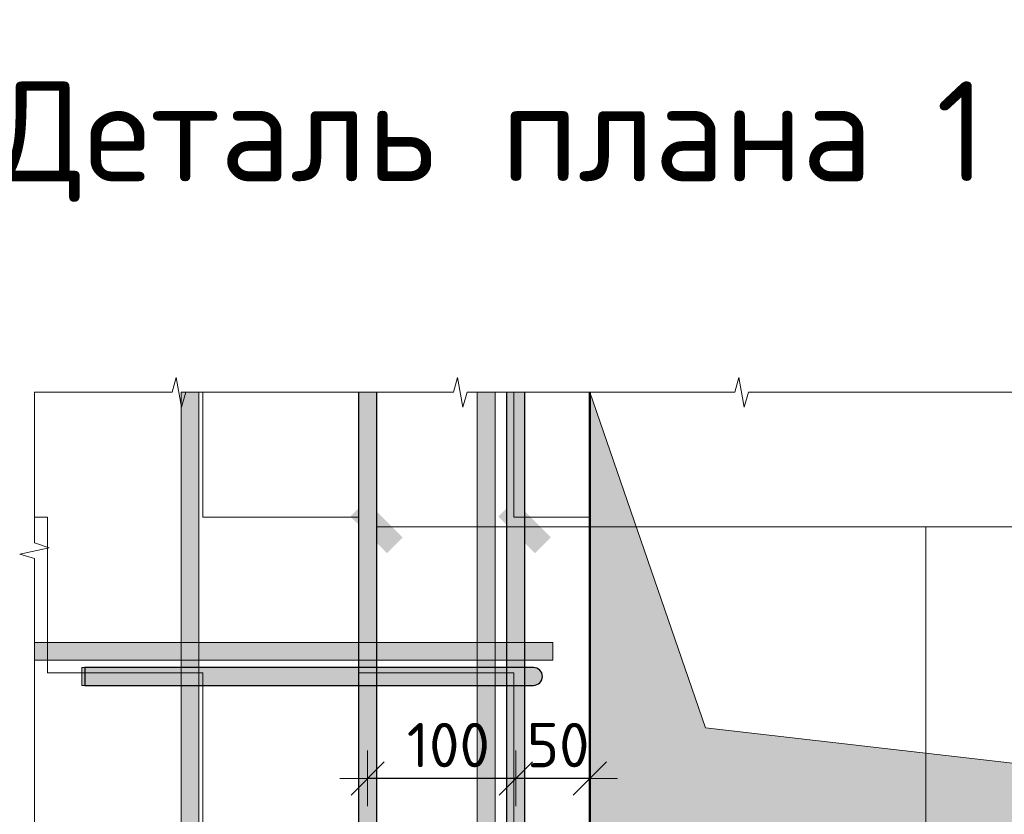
# Model space of a CAD drawing. Header units: metres. Extents: x -38 to 97, y -15 to 21.
# Tile 136 of 184: x 73.796 to 74.461, y 8.409 to 8.946. Entities that reach past the tile are written whole.
import ezdxf

# ---------------------------------------------------------------- set-up
doc = ezdxf.new("R2010")
doc.units = ezdxf.units.M
doc.header["$PDMODE"] = 65
for name, color, linetype in [('XR$3$_3898', 7, 'Continuous'), ('XR$4$_3898', 7, 'Continuous'), ('XR$6$_3898', 7, 'Continuous')]:
    doc.layers.add(name, color=color, linetype=linetype)
for name, color, linetype, lineweight in [('XR$3$Размерная линия_ общее', 7, 'Continuous', 13), ('XR$3$Текст_ общее_1', 7, 'Continuous', 13), ('XR$4$Размерная линия_ общее', 7, 'Continuous', 13), ('XR$4$Текст_ общее_1', 7, 'Continuous', 13), ('XR$6$Размерная линия_ общее', 7, 'Continuous', 13), ('XR$6$Текст_ общее_1', 7, 'Continuous', 13)]:
    doc.layers.add(name, color=color, linetype=linetype, lineweight=lineweight)
doc.styles.add('ISOCPEUR', font='txt')
doc.dimstyles.new('DIMSTYLE_19', dxfattribs={"dimtxt": 0.03, "dimasz": 0.0375, "dimexe": 0, "dimexo": 1e-06, "dimgap": 0.015, "dimtad": 2, "dimdec": 0, "dimlfac": 1000, "dimrnd": 1, "dimzin": 12, "dimdsep": 46, "dimtxsty": 'ISOCPEUR', "dimblk1": 'ALL_ML_STRICH', "dimblk2": 'ALL_ML_STRICH', "dimsah": 1, "dimcen": 0, "dimse1": 1, "dimse2": 1, "dimclrd": 7, "dimclre": 256, "dimclrt": 7, "dimadec": 0, "dimazin": 0, "dimtfac": 1, "dimtdec": 0, "dimtix": 1, "dimtmove": 2, "dimatfit": 3, "dimfxl": 0, "dimtvp": 1.2, "dimtzin": 0, "dimlwd": 0, "dimlwe": -3, "dimarcsym": 0})
doc.dimstyles.new('DIMSTYLE_20', dxfattribs={"dimtxt": 0.03, "dimasz": 0.0375, "dimexe": 0, "dimexo": 1e-06, "dimgap": 0.015, "dimtad": 2, "dimdec": 0, "dimlfac": 1000, "dimrnd": 1, "dimzin": 12, "dimdsep": 46, "dimtxsty": 'ISOCPEUR', "dimblk1": 'ALL_ML_STRICH', "dimblk2": 'ALL_ML_STRICH', "dimsah": 1, "dimcen": 0, "dimse1": 1, "dimse2": 1, "dimclrd": 7, "dimclre": 256, "dimclrt": 7, "dimadec": 0, "dimazin": 0, "dimtfac": 1, "dimtdec": 0, "dimtix": 1, "dimtmove": 2, "dimatfit": 3, "dimfxl": 0, "dimtzin": 0, "dimlwd": 0, "dimlwe": -3, "dimarcsym": 0})
pattern_1 = [(0, (0.21, 0.21), (0.105, 0.105), [0.105, -0.105]), (90, (0.21, 0.21), (-0.105, 0.105), [0.105, -0.105])]

# ---------------------------------------------------------------- blocks, each defined once
blk = doc.blocks.new('СЛОЖНЫЙ_ОБЪЕКТ_12')
at = {"linetype": 'Continuous', "lineweight": 13, "transparency": 33554687}
blk.add_hatch(color=7, dxfattribs=at).paths.add_polyline_path([(74.11738, 8.0346), (74.11738, 8.6946), (74.10538, 8.6946), (74.10538, 8.0346)])
at = {"color": 7, "linetype": 'Continuous', "lineweight": 13, "transparency": 33554687}
blk.add_lwpolyline([(74.11738, 8.0346), (74.11738, 8.6946), (74.10538, 8.6946), (74.10538, 8.0346), (74.11738, 8.0346)], close=True, dxfattribs=at)
blk = doc.blocks.new('СЛОЖНЫЙ_ОБЪЕКТ_13')
at = {"linetype": 'Continuous', "lineweight": 13, "transparency": 33554687}
blk.add_hatch(color=7, dxfattribs=at).paths.add_polyline_path([(73.91738, 8.0346), (73.91738, 8.6946), (73.90538, 8.6946), (73.90538, 8.0346)])
at = {"color": 7, "linetype": 'Continuous', "lineweight": 13, "transparency": 33554687}
blk.add_lwpolyline([(73.91738, 8.0346), (73.91738, 8.6946), (73.90538, 8.6946), (73.90538, 8.0346), (73.91738, 8.0346)], close=True, dxfattribs=at)
blk = doc.blocks.new('ЭЛЕМЕНТ_УЗОРА_6')
at = {"color": 7, "linetype": 'Continuous', "lineweight": 13, "transparency": 33554687}
blk.add_line((73.80638, 8.6946), (73.80638, 8.6946), dxfattribs=at)
for points in [[(73.80638, 8.6946), (73.89929, 8.6946), (73.90195, 8.7046), (73.90556, 8.6846), (73.9086, 8.6946), (73.99638, 8.6946)], [(73.99638, 8.6946), (74.08929, 8.6946), (74.09195, 8.7046), (74.09556, 8.6846), (74.0986, 8.6946), (74.18638, 8.6946)], [(74.18638, 8.6946), (74.27929, 8.6946), (74.28195, 8.7046), (74.28556, 8.6846), (74.2886, 8.6946), (74.37638, 8.6946)], [(74.37638, 8.6946), (74.46929, 8.6946), (74.47195, 8.7046), (74.47556, 8.6846), (74.4786, 8.6946), (74.56638, 8.6946)], [(73.80638, 8.4746), (73.80638, 8.58218), (73.79638, 8.58526), (73.81638, 8.58944), (73.80638, 8.59296), (73.80638, 8.6946), (73.80638, 8.6946)], [(73.80638, 8.2546), (73.80638, 8.36218), (73.79638, 8.36526), (73.81638, 8.36944), (73.80638, 8.37296), (73.80638, 8.4746)]]:
    blk.add_lwpolyline(points, dxfattribs=at)
blk = doc.blocks.new('СЛОЖНЫЙ_ОБЪЕКТ_17')
at = {"linetype": 'Continuous', "lineweight": 25, "true_color": 0x5f5f5f, "transparency": 33554687}
blk.add_hatch(color=251, dxfattribs=at).paths.add_polyline_path([(74.12538, 8.0646), (74.12538, 8.6946), (74.13738, 8.6946), (74.13738, 8.0646)], flags=16)
at = {"color": 7, "linetype": 'Continuous', "lineweight": 25, "transparency": 33554687}
blk.add_line((74.12538, 8.0646), (74.12538, 8.6946), dxfattribs=at)
blk.add_lwpolyline([(74.13738, 8.6946), (74.13738, 8.0646), (74.12538, 8.0646)], dxfattribs=at)
blk = doc.blocks.new('СЛОЖНЫЙ_ОБЪЕКТ_18')
at = {"linetype": 'Continuous', "lineweight": 13, "true_color": 0xc5c5c5, "transparency": 33554687}
for points in [[(73.84038, 8.4966), (73.84038, 8.5086), (73.83838, 8.5086), (73.83838, 8.4966)], [(74.14582, 8.49712), (74.14691, 8.49775), (74.14784, 8.49858), (74.14858, 8.4996), (74.14909, 8.50075), (74.14935, 8.50197), (74.14935, 8.50323), (74.14909, 8.50445), (74.14858, 8.5056), (74.14784, 8.50661), (74.14691, 8.50745), (74.14582, 8.50808), (74.14463, 8.50847), (74.14338, 8.5086), (73.84038, 8.5086), (73.84038, 8.4966), (74.14338, 8.4966), (74.14463, 8.49673)]]:
    blk.add_hatch(color=9, dxfattribs=at).paths.add_polyline_path(points)
at = {"color": 7, "linetype": 'Continuous', "lineweight": 13, "transparency": 33554687}
blk.add_lwpolyline([(73.84038, 8.4966), (73.84038, 8.5086), (73.83838, 8.5086), (73.83838, 8.4966), (73.84038, 8.4966)], close=True, dxfattribs=at)
at = {"color": 7, "linetype": 'Continuous', "lineweight": 25, "transparency": 33554687}
blk.add_lwpolyline([(74.14338, 8.5086), (73.84038, 8.5086), (73.84038, 8.4966), (74.14338, 8.4966)], dxfattribs=at)
blk.add_arc((74.14338, 8.5026), 0.006, 270, 90, dxfattribs=at)
blk = doc.blocks.new('СЛОЖНЫЙ_ОБЪЕКТ_19')
at = {"linetype": 'Continuous', "lineweight": 13, "transparency": 33554687}
blk.add_hatch(color=7, dxfattribs=at).paths.add_polyline_path([(73.80638, 8.5256), (74.15638, 8.5256), (74.15638, 8.5136), (73.80638, 8.5136)], flags=16)
at = {"color": 7, "linetype": 'Continuous', "lineweight": 13, "transparency": 33554687}
blk.add_lwpolyline([(73.80638, 8.5256), (74.15638, 8.5256), (74.15638, 8.5136), (73.80638, 8.5136), (73.80638, 8.5256)], close=True, dxfattribs=at)
blk = doc.blocks.new('СЛОЖНЫЙ_ОБЪЕКТ_26')
at = {"linetype": 'Continuous', "lineweight": 25, "true_color": 0x5f5f5f, "transparency": 33554687}
blk.add_hatch(color=251, dxfattribs=at).paths.add_polyline_path([(74.02538, 8.0646), (74.02538, 8.6946), (74.03738, 8.6946), (74.03738, 8.0646)], flags=16)
at = {"color": 7, "linetype": 'Continuous', "lineweight": 25, "transparency": 33554687}
blk.add_line((74.02538, 8.0646), (74.02538, 8.6946), dxfattribs=at)
blk.add_lwpolyline([(74.03738, 8.6946), (74.03738, 8.0646), (74.02538, 8.0646)], dxfattribs=at)
blk = doc.blocks.new('ALL_ML_STRICH')
at = {"color": 0, "linetype": 'ByBlock', "lineweight": -2}
for p, q in [((0, -0.5), (0, 0.5)), ((-0.3, -0.3), (0.3, 0.3)), ((-1, 0), (0.5, 0))]:
    blk.add_line(p, q, dxfattribs=at)
blk = doc.blocks.new('*D133')
at = {"layer": 'DEFPOINTS', "color": 7, "linetype": 'Continuous', "lineweight": 13, "transparency": 33554687}
for p in [(74.18138, 8.47286), (74.13138, 8.47059), (74.18138, 8.43375)]:
    blk.add_point(p, dxfattribs=at)
at = {"layer": 'XR$3$Размерная линия_ общее', "color": 7, "linetype": 'Continuous', "lineweight": -2, "transparency": 33554687}
blk.add_line((74.18138, 8.43375), (74.13138, 8.43375), dxfattribs=at)
at = {"layer": 'XR$3$Размерная линия_ общее', "color": 7, "linetype": 'Continuous', "lineweight": 13, "transparency": 33554687, "xscale": 0.0375, "yscale": 0.0375, "zscale": 0.0375}
for p, rotation in [((74.13138, 8.43375), 180), ((74.18138, 8.43375), 360)]:
    blk.add_blockref('ALL_ML_STRICH', p, dxfattribs=dict(at, rotation=rotation))
at = {"layer": 'XR$3$Размерная линия_ общее', "color": 7, "linetype": 'Continuous', "lineweight": 13, "transparency": 33554687, "insert": (74.16, 8.45625), "char_height": 0.03, "width": 0.06, "attachment_point": 5, "style": 'ISOCPEUR'}
blk.add_mtext('\\A1;{50}', dxfattribs=at)
blk = doc.blocks.new('*D134')
at = {"layer": 'DEFPOINTS', "color": 7, "linetype": 'Continuous', "lineweight": 13, "transparency": 33554687}
for p in [(74.03138, 8.4695), (74.13138, 8.47059), (74.13138, 8.43375)]:
    blk.add_point(p, dxfattribs=at)
at = {"layer": 'XR$3$Размерная линия_ общее', "color": 7, "linetype": 'Continuous', "lineweight": -2, "transparency": 33554687}
blk.add_line((74.13138, 8.43375), (74.03138, 8.43375), dxfattribs=at)
at = {"layer": 'XR$3$Размерная линия_ общее', "color": 7, "linetype": 'Continuous', "lineweight": 13, "transparency": 33554687, "xscale": 0.0375, "yscale": 0.0375, "zscale": 0.0375}
for p, rotation in [((74.03138, 8.43375), 180), ((74.13138, 8.43375), 360)]:
    blk.add_blockref('ALL_ML_STRICH', p, dxfattribs=dict(at, rotation=rotation))
at = {"layer": 'XR$3$Размерная линия_ общее', "color": 7, "linetype": 'Continuous', "lineweight": 13, "transparency": 33554687, "insert": (74.08588, 8.45625), "char_height": 0.03, "width": 0.09, "attachment_point": 5, "style": 'ISOCPEUR'}
blk.add_mtext('\\A1;{100}', dxfattribs=at)
blk = doc.blocks.new('СЛОЖНЫЙ_ОБЪЕКТ_40')
at = {"linetype": 'Continuous', "lineweight": 13, "transparency": 33554687}
blk.add_hatch(color=7, dxfattribs=at).paths.add_polyline_path([(74.11738, 8.0346), (74.11738, 8.6946), (74.10538, 8.6946), (74.10538, 8.0346)])
at = {"color": 7, "linetype": 'Continuous', "lineweight": 13, "transparency": 33554687}
blk.add_lwpolyline([(74.11738, 8.0346), (74.11738, 8.6946), (74.10538, 8.6946), (74.10538, 8.0346), (74.11738, 8.0346)], close=True, dxfattribs=at)
blk = doc.blocks.new('СЛОЖНЫЙ_ОБЪЕКТ_41')
at = {"linetype": 'Continuous', "lineweight": 13, "transparency": 33554687}
blk.add_hatch(color=7, dxfattribs=at).paths.add_polyline_path([(73.91738, 8.0346), (73.91738, 8.6946), (73.90538, 8.6946), (73.90538, 8.0346)])
at = {"color": 7, "linetype": 'Continuous', "lineweight": 13, "transparency": 33554687}
blk.add_lwpolyline([(73.91738, 8.0346), (73.91738, 8.6946), (73.90538, 8.6946), (73.90538, 8.0346), (73.91738, 8.0346)], close=True, dxfattribs=at)
blk = doc.blocks.new('ЭЛЕМЕНТ_УЗОРА_13')
at = {"color": 7, "linetype": 'Continuous', "lineweight": 13, "transparency": 33554687}
blk.add_line((73.80638, 8.6946), (73.80638, 8.6946), dxfattribs=at)
for points in [[(73.80638, 8.6946), (73.89929, 8.6946), (73.90195, 8.7046), (73.90556, 8.6846), (73.9086, 8.6946), (73.99638, 8.6946)], [(73.99638, 8.6946), (74.08929, 8.6946), (74.09195, 8.7046), (74.09556, 8.6846), (74.0986, 8.6946), (74.18638, 8.6946)], [(74.18638, 8.6946), (74.27929, 8.6946), (74.28195, 8.7046), (74.28556, 8.6846), (74.2886, 8.6946), (74.37638, 8.6946)], [(74.37638, 8.6946), (74.46929, 8.6946), (74.47195, 8.7046), (74.47556, 8.6846), (74.4786, 8.6946), (74.56638, 8.6946)], [(73.80638, 8.4746), (73.80638, 8.58218), (73.79638, 8.58526), (73.81638, 8.58944), (73.80638, 8.59296), (73.80638, 8.6946), (73.80638, 8.6946)], [(73.80638, 8.2546), (73.80638, 8.36218), (73.79638, 8.36526), (73.81638, 8.36944), (73.80638, 8.37296), (73.80638, 8.4746)]]:
    blk.add_lwpolyline(points, dxfattribs=at)
blk = doc.blocks.new('СЛОЖНЫЙ_ОБЪЕКТ_45')
at = {"linetype": 'Continuous', "lineweight": 25, "true_color": 0x5f5f5f, "transparency": 33554687}
blk.add_hatch(color=251, dxfattribs=at).paths.add_polyline_path([(74.12538, 8.0646), (74.12538, 8.6946), (74.13738, 8.6946), (74.13738, 8.0646)], flags=16)
at = {"color": 7, "linetype": 'Continuous', "lineweight": 25, "transparency": 33554687}
blk.add_line((74.12538, 8.0646), (74.12538, 8.6946), dxfattribs=at)
blk.add_lwpolyline([(74.13738, 8.6946), (74.13738, 8.0646), (74.12538, 8.0646)], dxfattribs=at)
blk = doc.blocks.new('СЛОЖНЫЙ_ОБЪЕКТ_46')
at = {"linetype": 'Continuous', "lineweight": 13, "true_color": 0xc5c5c5, "transparency": 33554687}
for points in [[(73.84038, 8.4966), (73.84038, 8.5086), (73.83838, 8.5086), (73.83838, 8.4966)], [(74.14582, 8.49712), (74.14691, 8.49775), (74.14784, 8.49858), (74.14858, 8.4996), (74.14909, 8.50075), (74.14935, 8.50197), (74.14935, 8.50323), (74.14909, 8.50445), (74.14858, 8.5056), (74.14784, 8.50661), (74.14691, 8.50745), (74.14582, 8.50808), (74.14463, 8.50847), (74.14338, 8.5086), (73.84038, 8.5086), (73.84038, 8.4966), (74.14338, 8.4966), (74.14463, 8.49673)]]:
    blk.add_hatch(color=9, dxfattribs=at).paths.add_polyline_path(points)
at = {"color": 7, "linetype": 'Continuous', "lineweight": 13, "transparency": 33554687}
blk.add_lwpolyline([(73.84038, 8.4966), (73.84038, 8.5086), (73.83838, 8.5086), (73.83838, 8.4966), (73.84038, 8.4966)], close=True, dxfattribs=at)
at = {"color": 7, "linetype": 'Continuous', "lineweight": 25, "transparency": 33554687}
blk.add_lwpolyline([(74.14338, 8.5086), (73.84038, 8.5086), (73.84038, 8.4966), (74.14338, 8.4966)], dxfattribs=at)
blk.add_arc((74.14338, 8.5026), 0.006, 270, 90, dxfattribs=at)
blk = doc.blocks.new('СЛОЖНЫЙ_ОБЪЕКТ_47')
at = {"linetype": 'Continuous', "lineweight": 13, "transparency": 33554687}
blk.add_hatch(color=7, dxfattribs=at).paths.add_polyline_path([(73.80638, 8.5256), (74.15638, 8.5256), (74.15638, 8.5136), (73.80638, 8.5136)], flags=16)
at = {"color": 7, "linetype": 'Continuous', "lineweight": 13, "transparency": 33554687}
blk.add_lwpolyline([(73.80638, 8.5256), (74.15638, 8.5256), (74.15638, 8.5136), (73.80638, 8.5136), (73.80638, 8.5256)], close=True, dxfattribs=at)
blk = doc.blocks.new('СЛОЖНЫЙ_ОБЪЕКТ_54')
at = {"linetype": 'Continuous', "lineweight": 25, "true_color": 0x5f5f5f, "transparency": 33554687}
blk.add_hatch(color=251, dxfattribs=at).paths.add_polyline_path([(74.02538, 8.0646), (74.02538, 8.6946), (74.03738, 8.6946), (74.03738, 8.0646)], flags=16)
at = {"color": 7, "linetype": 'Continuous', "lineweight": 25, "transparency": 33554687}
blk.add_line((74.02538, 8.0646), (74.02538, 8.6946), dxfattribs=at)
blk.add_lwpolyline([(74.03738, 8.6946), (74.03738, 8.0646), (74.02538, 8.0646)], dxfattribs=at)
blk = doc.blocks.new('*D275')
at = {"layer": 'DEFPOINTS', "color": 7, "linetype": 'Continuous', "lineweight": 13, "transparency": 33554687}
for p in [(74.18138, 8.47286), (74.13138, 8.47059), (74.18138, 8.43375)]:
    blk.add_point(p, dxfattribs=at)
at = {"layer": 'XR$4$Размерная линия_ общее', "color": 7, "linetype": 'Continuous', "lineweight": -2, "transparency": 33554687}
blk.add_line((74.18138, 8.43375), (74.13138, 8.43375), dxfattribs=at)
at = {"layer": 'XR$4$Размерная линия_ общее', "color": 7, "linetype": 'Continuous', "lineweight": 13, "transparency": 33554687, "xscale": 0.0375, "yscale": 0.0375, "zscale": 0.0375}
for p, rotation in [((74.13138, 8.43375), 180), ((74.18138, 8.43375), 360)]:
    blk.add_blockref('ALL_ML_STRICH', p, dxfattribs=dict(at, rotation=rotation))
at = {"layer": 'XR$4$Размерная линия_ общее', "color": 7, "linetype": 'Continuous', "lineweight": 13, "transparency": 33554687, "insert": (74.16, 8.45625), "char_height": 0.03, "width": 0.06, "attachment_point": 5, "style": 'ISOCPEUR'}
blk.add_mtext('\\A1;{50}', dxfattribs=at)
blk = doc.blocks.new('*D276')
at = {"layer": 'DEFPOINTS', "color": 7, "linetype": 'Continuous', "lineweight": 13, "transparency": 33554687}
for p in [(74.03138, 8.4695), (74.13138, 8.47059), (74.13138, 8.43375)]:
    blk.add_point(p, dxfattribs=at)
at = {"layer": 'XR$4$Размерная линия_ общее', "color": 7, "linetype": 'Continuous', "lineweight": -2, "transparency": 33554687}
blk.add_line((74.13138, 8.43375), (74.03138, 8.43375), dxfattribs=at)
at = {"layer": 'XR$4$Размерная линия_ общее', "color": 7, "linetype": 'Continuous', "lineweight": 13, "transparency": 33554687, "xscale": 0.0375, "yscale": 0.0375, "zscale": 0.0375}
for p, rotation in [((74.03138, 8.43375), 180), ((74.13138, 8.43375), 360)]:
    blk.add_blockref('ALL_ML_STRICH', p, dxfattribs=dict(at, rotation=rotation))
at = {"layer": 'XR$4$Размерная линия_ общее', "color": 7, "linetype": 'Continuous', "lineweight": 13, "transparency": 33554687, "insert": (74.08588, 8.45625), "char_height": 0.03, "width": 0.09, "attachment_point": 5, "style": 'ISOCPEUR'}
blk.add_mtext('\\A1;{100}', dxfattribs=at)
blk = doc.blocks.new('СЛОЖНЫЙ_ОБЪЕКТ_82')
at = {"linetype": 'Continuous', "lineweight": 13, "transparency": 33554687}
blk.add_hatch(color=7, dxfattribs=at).paths.add_polyline_path([(74.11738, 8.0346), (74.11738, 8.6946), (74.10538, 8.6946), (74.10538, 8.0346)])
at = {"color": 7, "linetype": 'Continuous', "lineweight": 13, "transparency": 33554687}
blk.add_lwpolyline([(74.11738, 8.0346), (74.11738, 8.6946), (74.10538, 8.6946), (74.10538, 8.0346), (74.11738, 8.0346)], close=True, dxfattribs=at)
blk = doc.blocks.new('СЛОЖНЫЙ_ОБЪЕКТ_83')
at = {"linetype": 'Continuous', "lineweight": 13, "transparency": 33554687}
blk.add_hatch(color=7, dxfattribs=at).paths.add_polyline_path([(73.91738, 8.0346), (73.91738, 8.6946), (73.90538, 8.6946), (73.90538, 8.0346)])
at = {"color": 7, "linetype": 'Continuous', "lineweight": 13, "transparency": 33554687}
blk.add_lwpolyline([(73.91738, 8.0346), (73.91738, 8.6946), (73.90538, 8.6946), (73.90538, 8.0346), (73.91738, 8.0346)], close=True, dxfattribs=at)
blk = doc.blocks.new('ЭЛЕМЕНТ_УЗОРА_32')
at = {"color": 7, "linetype": 'Continuous', "lineweight": 13, "transparency": 33554687}
blk.add_line((73.80638, 8.6946), (73.80638, 8.6946), dxfattribs=at)
for points in [[(73.80638, 8.6946), (73.89929, 8.6946), (73.90195, 8.7046), (73.90556, 8.6846), (73.9086, 8.6946), (73.99638, 8.6946)], [(73.99638, 8.6946), (74.08929, 8.6946), (74.09195, 8.7046), (74.09556, 8.6846), (74.0986, 8.6946), (74.18638, 8.6946)], [(74.18638, 8.6946), (74.27929, 8.6946), (74.28195, 8.7046), (74.28556, 8.6846), (74.2886, 8.6946), (74.37638, 8.6946)], [(74.37638, 8.6946), (74.46929, 8.6946), (74.47195, 8.7046), (74.47556, 8.6846), (74.4786, 8.6946), (74.56638, 8.6946)], [(73.80638, 8.4746), (73.80638, 8.58218), (73.79638, 8.58526), (73.81638, 8.58944), (73.80638, 8.59296), (73.80638, 8.6946), (73.80638, 8.6946)], [(73.80638, 8.2546), (73.80638, 8.36218), (73.79638, 8.36526), (73.81638, 8.36944), (73.80638, 8.37296), (73.80638, 8.4746)]]:
    blk.add_lwpolyline(points, dxfattribs=at)
blk = doc.blocks.new('СЛОЖНЫЙ_ОБЪЕКТ_87')
at = {"linetype": 'Continuous', "lineweight": 25, "true_color": 0x5f5f5f, "transparency": 33554687}
blk.add_hatch(color=251, dxfattribs=at).paths.add_polyline_path([(74.12538, 8.0646), (74.12538, 8.6946), (74.13738, 8.6946), (74.13738, 8.0646)], flags=16)
at = {"color": 7, "linetype": 'Continuous', "lineweight": 25, "transparency": 33554687}
blk.add_line((74.12538, 8.0646), (74.12538, 8.6946), dxfattribs=at)
blk.add_lwpolyline([(74.13738, 8.6946), (74.13738, 8.0646), (74.12538, 8.0646)], dxfattribs=at)
blk = doc.blocks.new('СЛОЖНЫЙ_ОБЪЕКТ_88')
at = {"linetype": 'Continuous', "lineweight": 13, "true_color": 0xc5c5c5, "transparency": 33554687}
for points in [[(73.84038, 8.4966), (73.84038, 8.5086), (73.83838, 8.5086), (73.83838, 8.4966)], [(74.14582, 8.49712), (74.14691, 8.49775), (74.14784, 8.49858), (74.14858, 8.4996), (74.14909, 8.50075), (74.14935, 8.50197), (74.14935, 8.50323), (74.14909, 8.50445), (74.14858, 8.5056), (74.14784, 8.50661), (74.14691, 8.50745), (74.14582, 8.50808), (74.14463, 8.50847), (74.14338, 8.5086), (73.84038, 8.5086), (73.84038, 8.4966), (74.14338, 8.4966), (74.14463, 8.49673)]]:
    blk.add_hatch(color=9, dxfattribs=at).paths.add_polyline_path(points)
at = {"color": 7, "linetype": 'Continuous', "lineweight": 13, "transparency": 33554687}
blk.add_lwpolyline([(73.84038, 8.4966), (73.84038, 8.5086), (73.83838, 8.5086), (73.83838, 8.4966), (73.84038, 8.4966)], close=True, dxfattribs=at)
at = {"color": 7, "linetype": 'Continuous', "lineweight": 25, "transparency": 33554687}
blk.add_lwpolyline([(74.14338, 8.5086), (73.84038, 8.5086), (73.84038, 8.4966), (74.14338, 8.4966)], dxfattribs=at)
blk.add_arc((74.14338, 8.5026), 0.006, 270, 90, dxfattribs=at)
blk = doc.blocks.new('СЛОЖНЫЙ_ОБЪЕКТ_89')
at = {"linetype": 'Continuous', "lineweight": 13, "transparency": 33554687}
blk.add_hatch(color=7, dxfattribs=at).paths.add_polyline_path([(73.80638, 8.5256), (74.15638, 8.5256), (74.15638, 8.5136), (73.80638, 8.5136)], flags=16)
at = {"color": 7, "linetype": 'Continuous', "lineweight": 13, "transparency": 33554687}
blk.add_lwpolyline([(73.80638, 8.5256), (74.15638, 8.5256), (74.15638, 8.5136), (73.80638, 8.5136), (73.80638, 8.5256)], close=True, dxfattribs=at)
blk = doc.blocks.new('СЛОЖНЫЙ_ОБЪЕКТ_96')
at = {"linetype": 'Continuous', "lineweight": 25, "true_color": 0x5f5f5f, "transparency": 33554687}
blk.add_hatch(color=251, dxfattribs=at).paths.add_polyline_path([(74.02538, 8.0646), (74.02538, 8.6946), (74.03738, 8.6946), (74.03738, 8.0646)], flags=16)
at = {"color": 7, "linetype": 'Continuous', "lineweight": 25, "transparency": 33554687}
blk.add_line((74.02538, 8.0646), (74.02538, 8.6946), dxfattribs=at)
blk.add_lwpolyline([(74.03738, 8.6946), (74.03738, 8.0646), (74.02538, 8.0646)], dxfattribs=at)
blk = doc.blocks.new('*D707')
at = {"layer": 'DEFPOINTS', "color": 7, "linetype": 'Continuous', "lineweight": 13, "transparency": 33554687}
for p in [(74.18138, 8.47286), (74.13138, 8.47059), (74.18138, 8.43375)]:
    blk.add_point(p, dxfattribs=at)
at = {"layer": 'XR$6$Размерная линия_ общее', "color": 7, "linetype": 'Continuous', "lineweight": -2, "transparency": 33554687}
blk.add_line((74.18138, 8.43375), (74.13138, 8.43375), dxfattribs=at)
at = {"layer": 'XR$6$Размерная линия_ общее', "color": 7, "linetype": 'Continuous', "lineweight": 13, "transparency": 33554687, "xscale": 0.0375, "yscale": 0.0375, "zscale": 0.0375}
for p, rotation in [((74.13138, 8.43375), 180), ((74.18138, 8.43375), 360)]:
    blk.add_blockref('ALL_ML_STRICH', p, dxfattribs=dict(at, rotation=rotation))
at = {"layer": 'XR$6$Размерная линия_ общее', "color": 7, "linetype": 'Continuous', "lineweight": 13, "transparency": 33554687, "insert": (74.16, 8.45625), "char_height": 0.03, "width": 0.06, "attachment_point": 5, "style": 'ISOCPEUR'}
blk.add_mtext('\\A1;{50}', dxfattribs=at)
blk = doc.blocks.new('*D708')
at = {"layer": 'DEFPOINTS', "color": 7, "linetype": 'Continuous', "lineweight": 13, "transparency": 33554687}
for p in [(74.03138, 8.4695), (74.13138, 8.47059), (74.13138, 8.43375)]:
    blk.add_point(p, dxfattribs=at)
at = {"layer": 'XR$6$Размерная линия_ общее', "color": 7, "linetype": 'Continuous', "lineweight": -2, "transparency": 33554687}
blk.add_line((74.13138, 8.43375), (74.03138, 8.43375), dxfattribs=at)
at = {"layer": 'XR$6$Размерная линия_ общее', "color": 7, "linetype": 'Continuous', "lineweight": 13, "transparency": 33554687, "xscale": 0.0375, "yscale": 0.0375, "zscale": 0.0375}
for p, rotation in [((74.03138, 8.43375), 180), ((74.13138, 8.43375), 360)]:
    blk.add_blockref('ALL_ML_STRICH', p, dxfattribs=dict(at, rotation=rotation))
at = {"layer": 'XR$6$Размерная линия_ общее', "color": 7, "linetype": 'Continuous', "lineweight": 13, "transparency": 33554687, "insert": (74.08588, 8.45625), "char_height": 0.03, "width": 0.09, "attachment_point": 5, "style": 'ISOCPEUR'}
blk.add_mtext('\\A1;{100}', dxfattribs=at)

msp = doc.modelspace()

# ---------------------------------------------------------------- hatches: boundary and pattern name
at = {"linetype": 'Continuous', "lineweight": 13, "transparency": 33554687}
h = msp.add_hatch(dxfattribs=at)
h.set_pattern_fill('____', scale=0.105, style=0, pattern_type=2)
h.set_pattern_definition(pattern_1)
h.paths.add_polyline_path([(73.80638, 8.6946), (73.80638, 8.0346), (74.75638, 8.0346), (74.75638, 8.3896), (74.18138, 8.3896), (74.18138, 8.6946)], flags=0)
h = msp.add_hatch(dxfattribs=at)
h.set_pattern_fill('____', scale=0.105, style=0, pattern_type=2)
h.set_pattern_definition(pattern_1)
h.paths.add_polyline_path([(73.80638, 8.6946), (73.80638, 8.0346), (74.75638, 8.0346), (74.75638, 8.3896), (74.18138, 8.3896), (74.18138, 8.6946)], flags=0)
h = msp.add_hatch(dxfattribs=at)
h.set_pattern_fill('____', scale=0.105, style=0, pattern_type=2)
h.set_pattern_definition(pattern_1)
h.paths.add_polyline_path([(73.80638, 8.6946), (73.80638, 8.0346), (74.75638, 8.0346), (74.75638, 8.3896), (74.18138, 8.3896), (74.18138, 8.6946)], flags=0)
at = {"linetype": 'Continuous', "lineweight": 13, "true_color": 0x696969, "transparency": 33554687}
msp.add_hatch(color=251, dxfattribs=at).paths.add_polyline_path([(74.75638, 8.4106), (74.25957, 8.46779), (74.18138, 8.6946), (74.18138, 8.3896), (74.75638, 8.3896)])
msp.add_hatch(color=251, dxfattribs=at).paths.add_polyline_path([(74.75638, 8.4106), (74.25957, 8.46779), (74.18138, 8.6946), (74.18138, 8.3896), (74.75638, 8.3896)])
msp.add_hatch(color=251, dxfattribs=at).paths.add_polyline_path([(74.75638, 8.4106), (74.25957, 8.46779), (74.18138, 8.6946), (74.18138, 8.3896), (74.75638, 8.3896)])
at = {"linetype": 'Continuous', "lineweight": 25, "true_color": 0x000000, "transparency": 33554687}
for points in [[(74.05506, 8.5965), (74.03031, 8.62125), (74.0197, 8.61064), (74.04445, 8.58589)], [(74.05506, 8.5965), (74.03031, 8.62125), (74.0197, 8.61064), (74.04445, 8.58589)], [(74.05506, 8.5965), (74.03031, 8.62125), (74.0197, 8.61064), (74.04445, 8.58589)], [(74.15506, 8.5965), (74.13031, 8.62125), (74.1197, 8.61064), (74.14445, 8.58589)], [(74.15506, 8.5965), (74.13031, 8.62125), (74.1197, 8.61064), (74.14445, 8.58589)], [(74.15506, 8.5965), (74.13031, 8.62125), (74.1197, 8.61064), (74.14445, 8.58589)]]:
    msp.add_hatch(color=18, dxfattribs=at).paths.add_polyline_path(points)

# ---------------------------------------------------------------- linework, layer by layer
at = {"color": 7, "linetype": 'Continuous', "lineweight": 13, "transparency": 33554687}
for p, q in [((74.03738, 8.60357), (75.04771, 8.60357)), ((74.03738, 8.60357), (75.04771, 8.60357)), ((74.03738, 8.60357), (75.04771, 8.60357)), ((74.40845, 8.2336), (74.40845, 8.60357)), ((74.40845, 8.2336), (74.40845, 8.60357)), ((74.40845, 8.2336), (74.40845, 8.60357))]:
    msp.add_line(p, q, dxfattribs=at)
msp.add_lwpolyline([(74.75638, 8.4106), (74.25957, 8.46779), (74.18138, 8.6946)], dxfattribs=at)
msp.add_lwpolyline([(74.75638, 8.4106), (74.25957, 8.46779), (74.18138, 8.6946)], dxfattribs=at)
msp.add_lwpolyline([(74.75638, 8.4106), (74.25957, 8.46779), (74.18138, 8.6946)], dxfattribs=at)
at = {"layer": 'XR$3$_3898', "color": 7, "linetype": 'Continuous', "lineweight": 50, "transparency": 33554687}
msp.add_lwpolyline([(74.75638, 8.3896), (74.18138, 8.3896), (74.18138, 8.6946)], dxfattribs=at)
at = {"layer": 'XR$4$_3898', "color": 7, "linetype": 'Continuous', "lineweight": 50, "transparency": 33554687}
msp.add_lwpolyline([(74.75638, 8.3896), (74.18138, 8.3896), (74.18138, 8.6946)], dxfattribs=at)
at = {"layer": 'XR$6$_3898', "color": 7, "linetype": 'Continuous', "lineweight": 50, "transparency": 33554687}
msp.add_lwpolyline([(74.75638, 8.3896), (74.18138, 8.3896), (74.18138, 8.6946)], dxfattribs=at)

# ---------------------------------------------------------------- block references
at = {"color": 7, "linetype": 'Continuous', "lineweight": 13, "transparency": 33554687}
for name in ['ЭЛЕМЕНТ_УЗОРА_6', 'ЭЛЕМЕНТ_УЗОРА_13', 'ЭЛЕМЕНТ_УЗОРА_32', 'СЛОЖНЫЙ_ОБЪЕКТ_13', 'СЛОЖНЫЙ_ОБЪЕКТ_41', 'СЛОЖНЫЙ_ОБЪЕКТ_83', 'СЛОЖНЫЙ_ОБЪЕКТ_12', 'СЛОЖНЫЙ_ОБЪЕКТ_40', 'СЛОЖНЫЙ_ОБЪЕКТ_82', 'СЛОЖНЫЙ_ОБЪЕКТ_19', 'СЛОЖНЫЙ_ОБЪЕКТ_47', 'СЛОЖНЫЙ_ОБЪЕКТ_89', 'СЛОЖНЫЙ_ОБЪЕКТ_18', 'СЛОЖНЫЙ_ОБЪЕКТ_46', 'СЛОЖНЫЙ_ОБЪЕКТ_88']:
    msp.add_blockref(name, (0, 0), dxfattribs=at)
at = {"color": 7, "linetype": 'Continuous', "lineweight": 25, "transparency": 33554687}
for name in ['СЛОЖНЫЙ_ОБЪЕКТ_26', 'СЛОЖНЫЙ_ОБЪЕКТ_54', 'СЛОЖНЫЙ_ОБЪЕКТ_96', 'СЛОЖНЫЙ_ОБЪЕКТ_17', 'СЛОЖНЫЙ_ОБЪЕКТ_45', 'СЛОЖНЫЙ_ОБЪЕКТ_87']:
    msp.add_blockref(name, (0, 0), dxfattribs=at)

# ---------------------------------------------------------------- texts
at = {"layer": 'XR$3$Текст_ общее_1', "color": 7, "linetype": 'Continuous', "lineweight": 13, "transparency": 33554687, "insert": (74.46433, 8.86375), "char_height": 0.0675, "width": 1.4055685, "attachment_point": 5, "style": 'ISOCPEUR'}
msp.add_mtext('\\A1;{\\fISOCPEUR|i0|b0;\\H0.067500;\\W1.000000;\\C7;Деталь плана 1\\H0.030000; (\\H0.052500;обрамление проёма)}\\P', dxfattribs=at)
at = {"layer": 'XR$4$Текст_ общее_1', "color": 7, "linetype": 'Continuous', "lineweight": 13, "transparency": 33554687, "insert": (74.46433, 8.86375), "char_height": 0.0675, "width": 1.4055685, "attachment_point": 5, "style": 'ISOCPEUR'}
msp.add_mtext('\\A1;{\\fISOCPEUR|i0|b0;\\H0.067500;\\W1.000000;\\C7;Деталь плана 1\\H0.030000; (\\H0.052500;обрамление проёма)}\\P', dxfattribs=at)
at = {"layer": 'XR$6$Текст_ общее_1', "color": 7, "linetype": 'Continuous', "lineweight": 13, "transparency": 33554687, "insert": (74.46433, 8.86375), "char_height": 0.0675, "width": 1.4055685, "attachment_point": 5, "style": 'ISOCPEUR'}
msp.add_mtext('\\A1;{\\fISOCPEUR|i0|b0;\\H0.067500;\\W1.000000;\\C7;Деталь плана 1\\H0.030000; (\\H0.052500;обрамление проёма)}\\P', dxfattribs=at)

# ---------------------------------------------------------------- dimensions: what is measured, and where the dimension line sits
at = {"layer": 'XR$3$Размерная линия_ общее', "color": 7, "linetype": 'Continuous', "lineweight": 13, "transparency": 33554687}
for base, p1, p2, dimstyle, picture, middle in [((74.03138, 8.43375), (74.13138, 8.47059), (74.03138, 8.4695), 'DIMSTYLE_20', '*D134', (74.08588, 8.45625)), ((74.13138, 8.43375), (74.18138, 8.47286), (74.13138, 8.47059), 'DIMSTYLE_19', '*D133', (74.16, 8.45625))]:
    dim = msp.add_linear_dim(base=base, p1=p1, p2=p2, angle=180, dimstyle=dimstyle, override={"dimpost": '<>', "dimclrd": 7, "dimclre": 253, "dimclrt": 7, "dimlwd": 0, "dimlwe": 65533}, dxfattribs=at)
    dim.commit()
    dim.dimension.update_dxf_attribs({"geometry": picture, "text_midpoint": middle, "dimtype": 160})
at = {"layer": 'XR$4$Размерная линия_ общее', "color": 7, "linetype": 'Continuous', "lineweight": 13, "transparency": 33554687}
for base, p1, p2, dimstyle, picture, middle in [((74.03138, 8.43375), (74.13138, 8.47059), (74.03138, 8.4695), 'DIMSTYLE_20', '*D276', (74.08588, 8.45625)), ((74.13138, 8.43375), (74.18138, 8.47286), (74.13138, 8.47059), 'DIMSTYLE_19', '*D275', (74.16, 8.45625))]:
    dim = msp.add_linear_dim(base=base, p1=p1, p2=p2, angle=180, dimstyle=dimstyle, override={"dimpost": '<>', "dimclrd": 7, "dimclre": 253, "dimclrt": 7, "dimlwd": 0, "dimlwe": 65533}, dxfattribs=at)
    dim.commit()
    dim.dimension.update_dxf_attribs({"geometry": picture, "text_midpoint": middle, "dimtype": 160})
at = {"layer": 'XR$6$Размерная линия_ общее', "color": 7, "linetype": 'Continuous', "lineweight": 13, "transparency": 33554687}
for base, p1, p2, dimstyle, picture, middle in [((74.03138, 8.43375), (74.13138, 8.47059), (74.03138, 8.4695), 'DIMSTYLE_20', '*D708', (74.08588, 8.45625)), ((74.13138, 8.43375), (74.18138, 8.47286), (74.13138, 8.47059), 'DIMSTYLE_19', '*D707', (74.16, 8.45625))]:
    dim = msp.add_linear_dim(base=base, p1=p1, p2=p2, angle=180, dimstyle=dimstyle, override={"dimpost": '<>', "dimclrd": 7, "dimclre": 253, "dimclrt": 7, "dimlwd": 0, "dimlwe": 65533}, dxfattribs=at)
    dim.commit()
    dim.dimension.update_dxf_attribs({"geometry": picture, "text_midpoint": middle, "dimtype": 160})

doc.saveas('drawing.dxf')
